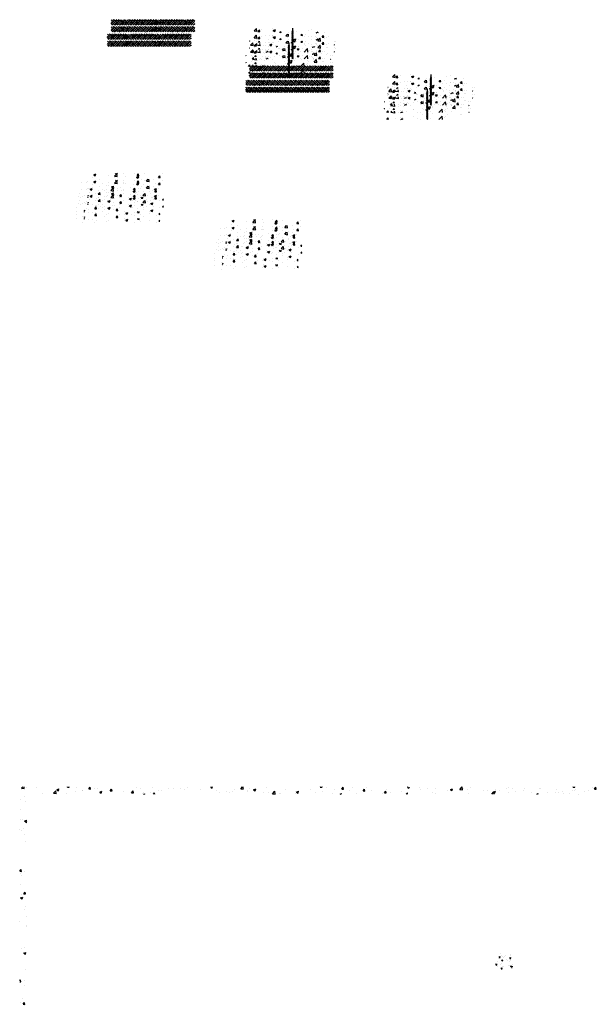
# Model space of a CAD drawing. Extents: x -210 to 4628, y -2287 to 14168.
# Tile 15 of 46: x 785 to 1750, y 2160 to 3809. Entities that reach past the tile are written whole.
import ezdxf

# ---------------------------------------------------------------- set-up
doc = ezdxf.new("R2010")
doc.units = 0
doc.header["$LTSCALE"] = 24
doc.layers.get('0').update_dxf_attribs({"linetype": 'CONTINUOUS'})
for name, color, linetype in [('E1', 4, 'CONTINUOUS'), ('FIXT', 6, 'CONTINUOUS'), ('S6', 1, 'CONTINUOUS'), ('STRUCT', 2, 'CONTINUOUS')]:
    doc.layers.add(name, color=color, linetype=linetype)

# ---------------------------------------------------------------- blocks, each defined once
blk = doc.blocks.new('*X')
at = {"color": 0}
for p, q in [((781.9, 1847.1), (783.8, 1849.2)), ((781.9, 1847.1), (786.3, 1846.4)), ((786.3, 1846.4), (786, 1849.2)), ((790.6, 1849), (790.6, 1849)), ((807.1, 1848.9), (807.1, 1848.9)), ((858.6, 1849), (858.7, 1849.2)), ((858.6, 1849), (861.6, 1848.8)), ((861.6, 1848.8), (861.5, 1849.2)), ((874.6, 1848.7), (874.6, 1848.7)), ((894.5, 1845.9), (896.9, 1848.8)), ((897.4, 1845.6), (896.9, 1848.8)), ((974.1, 1849), (974.1, 1849)), ((1000.8, 1847.9), (1000.8, 1847.9)), ((1036.6, 1847), (1036.6, 1847)), ((1048, 1846.9), (1048, 1846.9)), ((1060.5, 1848.6), (1060.5, 1848.6)), ((1098.6, 1848.7), (1099.8, 1849.2)), ((1098.6, 1848.7), (1101.1, 1847.1)), ((1101.1, 1847.1), (1101.8, 1849.2)), ((1148.8, 1846.2), (1151.7, 1849.2)), ((1153.2, 1845.5), (1152.8, 1849.2)), ((1163.8, 1847.5), (1163.8, 1847.5)), ((1192.3, 1847.9), (1192.3, 1847.9)), ((1282, 1849), (1282.2, 1849.2)), ((1282, 1849), (1285, 1848.7)), ((1285, 1848.7), (1284.9, 1849.2)), ((1291.8, 1848.6), (1291.8, 1848.6)), ((1317.9, 1845.8), (1320.3, 1848.7)), ((1320.9, 1845.6), (1320.3, 1848.7)), ((1336.8, 1849), (1336.8, 1849)), ((1360.1, 1847.9), (1360.1, 1847.9)), ((1428, 1848.8), (1428.9, 1849.2)), ((1428, 1848.8), (1430.5, 1847.2)), ((1430.5, 1847.2), (1431.2, 1849.2)), ((1448.4, 1848.5), (1448.4, 1848.5)), ((1462.2, 1847.5), (1462.2, 1847.5)), ((1475.1, 1847.4), (1475.1, 1847.4)), ((1515.7, 1845.2), (1519.5, 1849.2)), ((1520.1, 1844.5), (1519.6, 1849.2)), ((1533, 1848.1), (1533, 1848.1)), ((1594.1, 1846.9), (1594.1, 1846.9)), ((1598, 1848.5), (1598, 1848.5)), ((1603.3, 1847.2), (1603.3, 1847.2)), ((1624.7, 1847.4), (1624.7, 1847.4)), ((1648.7, 1847.5), (1648.7, 1847.5)), ((1705.4, 1848.9), (1705.6, 1849.2)), ((1705.4, 1848.9), (1708.4, 1848.7)), ((1708.4, 1848.7), (1708.3, 1849.2)), ((1738.6, 1847.9), (1738.6, 1847.9)), ((1741.3, 1845.8), (1743.7, 1848.7)), ((1744.3, 1845.5), (1743.7, 1848.7)), ((781.2, 1845.1), (781.2, 1845.1)), ((787.1, 1833.7), (787.1, 1833.7)), ((816.3, 1838.7), (816.3, 1838.7)), ((835.2, 1838.8), (839.1, 1842.9)), ((835.2, 1838.8), (839.7, 1838.2)), ((839.7, 1838.2), (839.1, 1842.9)), ((840.5, 1837.6), (840.5, 1837.6)), ((841, 1844.6), (844.5, 1846)), ((841, 1844.6), (843.5, 1842.9)), ((843.5, 1842.9), (844.5, 1846)), ((845.4, 1843.7), (845.4, 1843.7)), ((857.5, 1839), (857.5, 1839)), ((872, 1841.7), (872, 1841.7)), ((883.4, 1842.7), (883.4, 1842.7)), ((884.5, 1843.4), (884.5, 1843.4)), ((894.5, 1845.9), (897.4, 1845.6)), ((903.5, 1845.9), (903.5, 1845.9)), ((909.1, 1846.2), (909.1, 1846.2)), ((912.9, 1840.6), (916.4, 1842)), ((912.9, 1840.6), (915.4, 1838.9)), ((915.4, 1838.9), (916.4, 1842)), ((930.3, 1842.7), (932.7, 1845.6)), ((930.3, 1842.7), (933.3, 1842.5)), ((933.3, 1842.5), (932.7, 1845.6)), ((952, 1841.2), (952, 1841.2)), ((966.2, 1839.6), (968.6, 1842.5)), ((966.2, 1839.6), (969.2, 1839.3)), ((969.2, 1839.3), (968.6, 1842.5)), ((981.2, 1846.2), (981.2, 1846.2)), ((984.9, 1838.6), (984.9, 1838.6)), ((985.4, 1840), (985.4, 1840)), ((986.2, 1837.2), (988.2, 1838)), ((988, 1837.2), (988.2, 1838)), ((997.5, 1840.3), (997.5, 1840.3)), ((1002.6, 1837.2), (1004.5, 1839.3)), ((1004.9, 1837.2), (1004.5, 1839.3)), ((1010.6, 1843.2), (1010.6, 1843.2)), ((1016.4, 1842.8), (1016.4, 1842.8)), ((1027.5, 1846.8), (1027.5, 1846.8)), ((1054.2, 1845.6), (1054.2, 1845.6)), ((1080.9, 1844.5), (1080.9, 1844.5)), ((1107.6, 1843.4), (1107.6, 1843.4)), ((1112.9, 1840.8), (1112.9, 1840.8)), ((1124.9, 1841.4), (1124.9, 1841.4)), ((1129.3, 1839.6), (1129.3, 1839.6)), ((1134.3, 1842.3), (1134.3, 1842.3)), ((1138.6, 1844.3), (1138.6, 1844.3)), ((1148.8, 1846.2), (1153.2, 1845.5)), ((1154.1, 1846.4), (1154.1, 1846.4)), ((1160.9, 1843.8), (1160.9, 1843.8)), ((1161, 1841.1), (1161, 1841.1)), ((1170.5, 1844.7), (1174, 1846.1)), ((1170.5, 1844.7), (1172.9, 1843)), ((1172.9, 1843), (1174, 1846.1)), ((1173.4, 1845.4), (1173.4, 1845.4)), ((1187.7, 1840), (1187.7, 1840)), ((1195.2, 1840.4), (1195.2, 1840.4)), ((1202.1, 1837.9), (1206, 1842)), ((1202.1, 1837.9), (1206.6, 1837.2)), ((1206.6, 1837.2), (1206, 1842)), ((1214.4, 1838.9), (1214.4, 1838.9)), ((1214.9, 1838.2), (1214.9, 1838.2)), ((1224.4, 1845.4), (1224.4, 1845.4)), ((1240.1, 1841.4), (1240.1, 1841.4)), ((1241, 1837.7), (1241, 1837.7)), ((1242.3, 1840.7), (1245.8, 1842.1)), ((1242.3, 1840.7), (1244.8, 1839)), ((1244.8, 1839), (1245.8, 1842.1)), ((1266.1, 1845.1), (1266.1, 1845.1)), ((1273.8, 1840.7), (1273.8, 1840.7)), ((1286.3, 1842.3), (1286.3, 1842.3)), ((1301.8, 1837.9), (1301.8, 1837.9)), ((1305.2, 1844.8), (1305.2, 1844.8)), ((1315.4, 1837.2), (1317.7, 1838.1)), ((1317.4, 1837.2), (1317.7, 1838.1)), ((1317.9, 1845.8), (1320.9, 1845.6)), ((1330.9, 1842.9), (1330.9, 1842.9)), ((1342.4, 1838.9), (1342.4, 1838.9)), ((1353.7, 1842.7), (1356.1, 1845.6)), ((1353.7, 1842.7), (1356.7, 1842.4)), ((1356.7, 1842.4), (1356.1, 1845.6)), ((1368, 1842.5), (1368, 1842.5)), ((1386.7, 1837.5), (1386.7, 1837.5)), ((1389.6, 1839.6), (1392, 1842.4)), ((1389.6, 1839.6), (1392.6, 1839.3)), ((1392.6, 1839.3), (1392, 1842.4)), ((1393.3, 1845.7), (1393.3, 1845.7)), ((1399.2, 1839.2), (1399.2, 1839.2)), ((1418.1, 1841.7), (1418.1, 1841.7)), ((1426.1, 1837.2), (1427.9, 1839.3)), ((1428.3, 1837.2), (1427.9, 1839.3)), ((1449.7, 1845.8), (1449.7, 1845.8)), ((1469.6, 1839.5), (1469.6, 1839.5)), ((1474.7, 1838.1), (1474.7, 1838.1)), ((1495.6, 1843.2), (1495.6, 1843.2)), ((1499.9, 1844.8), (1503.4, 1846.2)), ((1499.9, 1844.8), (1502.4, 1843.2)), ((1501.8, 1846.3), (1501.8, 1846.3)), ((1502.4, 1843.2), (1503.4, 1846.2)), ((1503.8, 1843.1), (1503.8, 1843.1)), ((1515.7, 1845.2), (1520.1, 1844.5)), ((1521.2, 1846.8), (1521.2, 1846.8)), ((1528.4, 1845.2), (1528.4, 1845.2)), ((1531.1, 1838.6), (1531.1, 1838.6)), ((1555.1, 1844), (1555.1, 1844)), ((1562.6, 1842.7), (1562.6, 1842.7)), ((1569.3, 1837.2), (1572.9, 1841)), ((1571.8, 1840.8), (1575.3, 1842.2)), ((1571.8, 1840.8), (1574.2, 1839.2)), ((1573.4, 1837.2), (1572.9, 1841)), ((1574.1, 1842.2), (1574.1, 1842.2)), ((1574.2, 1839.2), (1575.3, 1842.2)), ((1575.2, 1844.4), (1575.2, 1844.4)), ((1581.8, 1842.9), (1581.8, 1842.9)), ((1597.5, 1840.6), (1597.5, 1840.6)), ((1608.5, 1841.8), (1608.5, 1841.8)), ((1622.8, 1843.8), (1622.8, 1843.8)), ((1635.2, 1840.7), (1635.2, 1840.7)), ((1644.5, 1837.2), (1647.1, 1838.2)), ((1646.8, 1837.2), (1647.1, 1838.2)), ((1651.4, 1846.2), (1651.4, 1846.2)), ((1661.9, 1839.5), (1661.9, 1839.5)), ((1675.5, 1839.6), (1675.5, 1839.6)), ((1678.1, 1845.1), (1678.1, 1845.1)), ((1680.7, 1839.7), (1680.7, 1839.7)), ((1688.1, 1841.2), (1688.1, 1841.2)), ((1688.6, 1838.4), (1688.6, 1838.4)), ((1699.1, 1837.6), (1699.1, 1837.6)), ((1704.7, 1844), (1704.7, 1844)), ((1707, 1843.7), (1707, 1843.7)), ((1709.9, 1844.7), (1709.9, 1844.7)), ((1715.3, 1837.3), (1715.3, 1837.3)), ((1725, 1841.4), (1725, 1841.4)), ((1731.4, 1842.9), (1731.4, 1842.9)), ((1741.3, 1845.8), (1744.3, 1845.5)), ((780.6, 1828.5), (780.6, 1828.5)), ((788.1, 1824.6), (788.1, 1824.6)), ((779.9, 1811.8), (779.9, 1811.8)), ((779.3, 1795.2), (779.3, 1795.2)), ((782.7, 1794), (782.7, 1794)), ((786.8, 1792.2), (790.3, 1793.6)), ((786.8, 1792.2), (789.3, 1790.6)), ((788.5, 1790.1), (790.7, 1792.4)), ((788.5, 1790.1), (790.7, 1789.8)), ((789.3, 1790.6), (790.3, 1793.6)), ((778.7, 1778.5), (778.7, 1778.5)), ((782.1, 1775.9), (782.1, 1775.9)), ((784.6, 1779.3), (784.6, 1779.3)), ((787, 1770.3), (787, 1770.3)), ((787.8, 1758.7), (787.8, 1758.7)), ((778.8, 1708), (781.2, 1710.9)), ((778.8, 1708), (781.7, 1707.7)), ((780, 1703.7), (780, 1703.7)), ((781.7, 1707.7), (781.2, 1710.9)), ((781.6, 1701.8), (781.6, 1701.8)), ((786.8, 1707), (786.8, 1707)), ((779.3, 1685.6), (779.3, 1685.6)), ((782.4, 1669.5), (782.4, 1669.5)), ((785.1, 1668.4), (785.1, 1668.4)), ((785.7, 1670.4), (788.1, 1673.3)), ((785.7, 1670.4), (788.7, 1670.1)), ((788.7, 1670.1), (788.1, 1673.3)), ((780.2, 1663.3), (783.7, 1664.7)), ((780.2, 1663.3), (782.7, 1661.7)), ((782.7, 1661.7), (783.7, 1664.7)), ((788.6, 1649.7), (788.6, 1649.7)), ((786.7, 1643.7), (786.7, 1643.7)), ((790.4, 1633.1), (790.4, 1633.1)), ((778.9, 1624.1), (778.9, 1624.1)), ((789.4, 1617.4), (789.4, 1617.4)), ((789.7, 1615), (789.7, 1615)), ((782.4, 1578.1), (782.4, 1578.1)), ((785.7, 1570.7), (789.2, 1572)), ((785.7, 1570.7), (788.2, 1569)), ((785.9, 1572), (785.9, 1572)), ((786.5, 1580.4), (786.5, 1580.4)), ((788.2, 1569), (789.2, 1572)), ((1584.1, 1570.7), (1584.1, 1570.7)), ((1585.6, 1566.9), (1585.6, 1566.9)), ((1591.9, 1567.7), (1591.9, 1567.7)), ((1600.1, 1567.5), (1600.1, 1567.5)), ((1601.4, 1569), (1601.4, 1569)), ((1575.8, 1551.5), (1577.4, 1553.2)), ((1576, 1551.1), (1577.7, 1550.8)), ((1577.7, 1550.8), (1577.5, 1553.2)), ((1579, 1557.1), (1579, 1557.1)), ((1580.6, 1561.4), (1580.6, 1561.4)), ((1581.6, 1563.7), (1582.8, 1565.2)), ((1581.6, 1563.7), (1583.1, 1563.6)), ((1583.1, 1563.6), (1582.8, 1565.2)), ((1583.7, 1551.5), (1583.7, 1551.5)), ((1585.1, 1554), (1585.1, 1554)), ((1585.3, 1557.9), (1585.3, 1557.9)), ((1585.8, 1559.1), (1587.5, 1559.8)), ((1585.8, 1559.1), (1587, 1558.3)), ((1587, 1558.3), (1587.5, 1559.8)), ((1587.2, 1557.6), (1587.2, 1557.6)), ((1587.5, 1565.9), (1587.5, 1565.9)), ((1588.7, 1564.2), (1588.7, 1564.2)), ((1590.1, 1565.2), (1590.1, 1565.2)), ((1594, 1560.9), (1594, 1560.9)), ((1594.8, 1559.1), (1594.8, 1559.1)), ((1597.1, 1551), (1597.1, 1551)), ((1599.5, 1562.2), (1600.7, 1563.6)), ((1599.5, 1562.2), (1601, 1562)), ((1599.5, 1550.9), (1599.5, 1550.9)), ((1599.7, 1556.5), (1599.7, 1556.5)), ((1599.8, 1559.2), (1599.8, 1559.2)), ((1601, 1562), (1600.7, 1563.6)), ((1602.1, 1563.7), (1602.1, 1563.7)), ((1604, 1551.3), (1604, 1551.3)), ((787.6, 1542.8), (787.6, 1542.8)), ((1578.7, 1548), (1578.7, 1548)), ((1585.1, 1544.9), (1586.3, 1546.4)), ((1585.1, 1544.9), (1586.6, 1544.8)), ((1586.6, 1544.8), (1586.3, 1546.4)), ((1586.9, 1549.3), (1586.9, 1549.3)), ((1588.2, 1549.3), (1588.2, 1549.3)), ((1600.7, 1549.1), (1602.5, 1549.8)), ((1600.7, 1549.1), (1602, 1548.2)), ((1602, 1548.2), (1602.5, 1549.8)), ((1602.2, 1547), (1604.1, 1549.1)), ((1602.2, 1547), (1603.3, 1546.9)), ((1604.2, 1548.1), (1604.1, 1549.1)), ((778.7, 1524.4), (780, 1526)), ((778.7, 1523), (780.6, 1522.8)), ((780.6, 1522.8), (780, 1526)), ((786.4, 1517.1), (786.4, 1517.1)), ((787, 1524.7), (787, 1524.7)), ((779.6, 1487.8), (779.6, 1487.8)), ((783, 1494.5), (783, 1494.5)), ((784.5, 1485.5), (786.9, 1488.3)), ((784.5, 1485.5), (787.5, 1485.2)), ((787.5, 1485.2), (786.9, 1488.3)), ((424.3, 475.1), (421.1, 478.2)), ((424.3, 477.3), (425.2, 478.2)), ((438.6, 471.8), (432.2, 478.2)), ((441.9, 475.1), (438.8, 478.2)), ((441.9, 477.3), (442.9, 478.2)), ((456.3, 471.8), (449.8, 478.2)), ((459.6, 475.1), (456.5, 478.2)), ((459.6, 477.3), (460.6, 478.2)), ((474, 471.8), (467.5, 478.2)), ((477.3, 475.1), (474.1, 478.2)), ((477.3, 477.3), (478.2, 478.2)), ((491.7, 471.8), (485.2, 478.2)), ((495, 475.1), (491.8, 478.2)), ((495, 477.3), (495.9, 478.2)), ((509.3, 471.8), (502.9, 478.2)), ((512.7, 475.1), (509.5, 478.2)), ((512.7, 477.3), (513.6, 478.2)), ((527, 471.8), (520.5, 478.2)), ((530.3, 475.1), (527.2, 478.2)), ((530.3, 477.3), (531.3, 478.2)), ((544.7, 471.8), (538.2, 478.2)), ((548, 475.1), (544.9, 478.2)), ((548, 477.3), (549, 478.2)), ((562.4, 471.8), (555.9, 478.2)), ((565.7, 475.1), (562.5, 478.2)), ((565.7, 477.3), (566.6, 478.2)), ((579.4, 472.4), (573.6, 478.2)), ((583.4, 475.1), (580.2, 478.2)), ((583.4, 477.3), (584.3, 478.2)), ((597.7, 471.8), (591.3, 478.2)), ((601, 475.1), (597.9, 478.2)), ((601, 477.3), (602, 478.2)), ((615.4, 471.8), (608.9, 478.2)), ((618.7, 475.1), (615.6, 478.2)), ((618.7, 477.3), (619.7, 478.2)), ((633.1, 471.8), (626.6, 478.2)), ((636.4, 475.1), (633.2, 478.2)), ((636.4, 477.3), (637.3, 478.2)), ((650.8, 471.8), (644.3, 478.2)), ((654.1, 475.1), (650.9, 478.2)), ((654.1, 477.3), (655, 478.2)), ((668.4, 471.8), (662, 478.2)), ((671.8, 475.1), (668.6, 478.2)), ((671.8, 477.3), (672.7, 478.2)), ((686.1, 471.8), (679.6, 478.2)), ((689.4, 475.1), (686.3, 478.2)), ((689.4, 477.3), (690.4, 478.2)), ((420.9, 471.8), (415.3, 477.5)), ((417.6, 468.5), (415.3, 470.8)), ((415.3, 468.3), (415.4, 468.5)), ((421.4, 460.2), (415.4, 466.2)), ((417.6, 466.2), (426.5, 475.1)), ((420.9, 462.9), (429.8, 471.8)), ((424.9, 460.2), (433.1, 468.5)), ((435.3, 468.5), (426.5, 477.3)), ((432.5, 460.2), (429.8, 462.9)), ((439.1, 460.2), (433.1, 466.2)), ((435.3, 466.2), (444.2, 475.1)), ((438.6, 462.9), (447.5, 471.8)), ((442.6, 460.2), (450.8, 468.5)), ((453, 468.5), (444.2, 477.3)), ((450.2, 460.2), (447.5, 462.9)), ((456.8, 460.2), (450.8, 466.2)), ((453, 466.2), (461.8, 475.1)), ((456.3, 462.9), (465.1, 471.8)), ((460.2, 460.2), (468.5, 468.5)), ((470.7, 468.5), (461.8, 477.3)), ((467.8, 460.2), (465.1, 462.9)), ((474.5, 460.2), (468.5, 466.2)), ((470.7, 466.2), (479.5, 475.1)), ((474, 462.9), (482.8, 471.8)), ((477.9, 460.2), (486.1, 468.5)), ((488.3, 468.5), (479.5, 477.3)), ((485.5, 460.2), (482.8, 462.9)), ((492.1, 460.2), (486.1, 466.2)), ((488.3, 466.2), (497.2, 475.1)), ((491.7, 462.9), (500.5, 471.8)), ((495.6, 460.2), (503.8, 468.5)), ((506, 468.5), (497.2, 477.3)), ((503.2, 460.2), (500.5, 462.9)), ((509.8, 460.2), (503.8, 466.2)), ((506, 466.2), (514.9, 475.1)), ((509.3, 462.9), (518.2, 471.8)), ((513.3, 460.2), (521.5, 468.5)), ((523.7, 468.5), (514.9, 477.3)), ((520.9, 460.2), (518.2, 462.9)), ((527.5, 460.2), (521.5, 466.2)), ((523.7, 466.2), (531.4, 474)), ((527, 462.9), (531.4, 467.4)), ((531.4, 474), (532.5, 475.1)), ((531.4, 467.4), (535.9, 471.8)), ((531.4, 460.7), (539.2, 468.5)), ((541.4, 468.5), (532.5, 477.3)), ((538.5, 460.2), (535.9, 462.9)), ((545.2, 460.2), (539.2, 466.2)), ((541.4, 466.2), (550.2, 475.1)), ((544.7, 462.9), (553.5, 471.8)), ((548.6, 460.2), (556.8, 468.5)), ((559.1, 468.5), (550.2, 477.3)), ((556.2, 460.2), (553.5, 462.9)), ((562.9, 460.2), (556.8, 466.2)), ((559.1, 466.2), (567.9, 475.1)), ((562.4, 462.9), (571.2, 471.8)), ((566.3, 460.2), (574.5, 468.5)), ((576.7, 468.5), (567.9, 477.3)), ((573.9, 460.2), (571.2, 462.9)), ((579.4, 461.3), (574.5, 466.2)), ((576.7, 466.2), (579.4, 469)), ((579.4, 469), (585.6, 475.1)), ((580, 471.8), (579.4, 472.4)), ((580, 462.9), (588.9, 471.8)), ((584, 460.2), (592.2, 468.5)), ((594.4, 468.5), (585.6, 477.3)), ((591.6, 460.2), (588.9, 462.9)), ((598.2, 460.2), (592.2, 466.2)), ((594.4, 466.2), (603.3, 475.1)), ((597.7, 462.9), (606.6, 471.8)), ((601.7, 460.2), (609.9, 468.5)), ((612.1, 468.5), (603.3, 477.3)), ((609.3, 460.2), (606.6, 462.9)), ((615.9, 460.2), (609.9, 466.2)), ((612.1, 466.2), (620.9, 475.1)), ((615.4, 462.9), (624.2, 471.8)), ((619.3, 460.2), (627.6, 468.5)), ((629.8, 468.5), (620.9, 477.3)), ((626.9, 460.2), (624.2, 462.9)), ((633.6, 460.2), (627.6, 466.2)), ((629.8, 466.2), (638.6, 475.1)), ((633.1, 462.9), (641.9, 471.8)), ((637, 460.2), (645.2, 468.5)), ((647.4, 468.5), (638.6, 477.3)), ((644.6, 460.2), (641.9, 462.9)), ((651.2, 460.2), (645.2, 466.2)), ((647.4, 466.2), (656.3, 475.1)), ((650.8, 462.9), (659.6, 471.8)), ((654.7, 460.2), (662.9, 468.5)), ((665.1, 468.5), (656.3, 477.3)), ((662.3, 460.2), (659.6, 462.9)), ((668.9, 460.2), (662.9, 466.2)), ((665.1, 466.2), (674, 475.1)), ((668.4, 462.9), (677.3, 471.8)), ((672.4, 460.2), (680.6, 468.5)), ((682.8, 468.5), (674, 477.3)), ((680, 460.2), (677.3, 462.9)), ((686.6, 460.2), (680.6, 466.2)), ((682.8, 466.2), (691.6, 475.1)), ((686.1, 462.9), (695, 471.8)), ((690.1, 460.2), (695.6, 465.8)), ((695.6, 473.3), (691.6, 477.3)), ((695.6, 462.3), (695, 462.9)), ((531, 460.2), (531.4, 460.7)), ((580.5, 460.2), (579.4, 461.3)), ((894.2, 440.9), (902, 449)), ((903.1, 439.5), (902, 449)), ((955.6, 449.6), (955.6, 449.6)), ((1021.4, 449.7), (1021.4, 449.7)), ((1021.4, 449.1), (1021.4, 449.1)), ((1021.4, 448.4), (1021.4, 448.4)), ((1021.4, 447.8), (1021.4, 447.8)), ((1021.4, 447.2), (1021.4, 447.2)), ((1021.4, 446.6), (1021.4, 446.6)), ((1021.4, 445.9), (1021.4, 445.9)), ((1021.4, 445.3), (1021.4, 445.3)), ((1021.6, 449.4), (1021.6, 449.4)), ((1021.6, 448.8), (1021.6, 448.8)), ((1021.6, 448.1), (1021.6, 448.1)), ((1021.6, 447.5), (1021.6, 447.5)), ((1021.6, 446.9), (1021.6, 446.9)), ((1021.6, 446.2), (1021.6, 446.2)), ((1021.6, 445.6), (1021.6, 445.6)), ((1021.7, 449.7), (1021.7, 449.7)), ((1021.7, 449.1), (1021.7, 449.1)), ((1021.7, 448.4), (1021.7, 448.4)), ((1021.7, 447.8), (1021.7, 447.8)), ((1021.7, 447.2), (1021.7, 447.2)), ((1021.7, 446.6), (1021.7, 446.6)), ((1021.7, 445.9), (1021.7, 445.9)), ((1021.7, 445.3), (1021.7, 445.3)), ((1021.9, 449.4), (1021.9, 449.4)), ((1021.9, 448.8), (1021.9, 448.8)), ((1021.9, 448.1), (1021.9, 448.1)), ((1021.9, 447.5), (1021.9, 447.5)), ((1021.9, 446.9), (1021.9, 446.9)), ((1021.9, 446.2), (1021.9, 446.2)), ((1021.9, 445.6), (1021.9, 445.6)), ((1021.9, 445.2), (1022, 445.2)), ((1022, 449.1), (1022, 449.1)), ((1022, 448.4), (1022, 448.4)), ((1022, 447.8), (1022, 447.8)), ((1022, 447.2), (1022, 447.2)), ((1022, 446.6), (1022, 446.6)), ((1022, 445.9), (1022, 445.9)), ((1022.2, 449.4), (1022.2, 449.4)), ((1022.2, 448.8), (1022.2, 448.8)), ((1022.2, 448.1), (1022.2, 448.1)), ((1022.2, 447.5), (1022.2, 447.5)), ((1022.2, 446.9), (1022.2, 446.9)), ((1022.2, 446.2), (1022.2, 446.2)), ((1022.2, 445.6), (1022.2, 445.6)), ((1022.2, 445.5), (1022.2, 445.5)), ((1022.2, 445.2), (1022.5, 445.2)), ((1022.3, 449.1), (1022.3, 449.1)), ((1022.3, 448.4), (1022.3, 448.4)), ((1022.3, 447.8), (1022.3, 447.8)), ((1022.3, 447.2), (1022.3, 447.2)), ((1022.3, 446.6), (1022.3, 446.6)), ((1022.3, 445.9), (1022.3, 445.9)), ((1022.5, 449.4), (1022.5, 449.4)), ((1022.5, 448.8), (1022.5, 448.8)), ((1022.5, 448.1), (1022.5, 448.1)), ((1022.5, 447.5), (1022.5, 447.5)), ((1022.5, 446.9), (1022.5, 446.9)), ((1022.5, 446.2), (1022.5, 446.2)), ((1022.5, 445.5), (1022.8, 445.5)), ((1022.7, 449.1), (1022.7, 449.1)), ((1022.7, 448.4), (1022.7, 448.4)), ((1022.7, 447.8), (1022.7, 447.8)), ((1022.7, 447.2), (1022.7, 447.2)), ((1022.7, 446.6), (1022.7, 446.6)), ((1022.7, 445.9), (1022.7, 445.9)), ((1022.8, 449.4), (1022.8, 449.4)), ((1022.8, 448.8), (1022.8, 448.8)), ((1022.8, 448.1), (1022.8, 448.1)), ((1022.8, 447.5), (1022.8, 447.5)), ((1022.8, 446.9), (1022.8, 446.9)), ((1022.8, 446.2), (1022.8, 446.2)), ((1022.8, 445.8), (1023, 445.8)), ((1022.8, 445.2), (1023, 445.2)), ((1023, 449.1), (1023, 449.1)), ((1023, 448.4), (1023, 448.4)), ((1023, 447.8), (1023, 447.8)), ((1023, 447.2), (1023, 447.2)), ((1023, 446.6), (1023, 446.6)), ((1023, 445.9), (1023, 445.9)), ((1023, 445.5), (1023.2, 445.5)), ((1023.1, 449.4), (1023.1, 449.4)), ((1023.1, 448.8), (1023.1, 448.8)), ((1023.1, 448.1), (1023.1, 448.1)), ((1023.1, 447.5), (1023.1, 447.5)), ((1023.1, 446.9), (1023.1, 446.9)), ((1023.1, 446.2), (1023.1, 446.2)), ((1023.2, 445.8), (1023.5, 445.8)), ((1023.2, 445.2), (1023.5, 445.2)), ((1023.3, 449.1), (1023.3, 449.1)), ((1023.3, 448.4), (1023.3, 448.4)), ((1023.3, 447.8), (1023.3, 447.8)), ((1023.3, 447.2), (1023.3, 447.2)), ((1023.3, 446.6), (1023.3, 446.6)), ((1023.3, 445.9), (1023.3, 445.9)), ((1023.4, 448.8), (1023.4, 448.8)), ((1023.4, 448.1), (1023.4, 448.1)), ((1023.4, 447.5), (1023.4, 447.5)), ((1023.4, 446.9), (1023.4, 446.9)), ((1023.4, 446.2), (1023.4, 446.2)), ((1023.5, 445.5), (1023.8, 445.5)), ((1023.6, 449.1), (1023.6, 449.1)), ((1023.6, 448.4), (1023.6, 448.4)), ((1023.6, 447.8), (1023.6, 447.8)), ((1023.6, 447.2), (1023.6, 447.2)), ((1023.6, 446.6), (1023.6, 446.6)), ((1023.6, 445.9), (1023.6, 445.9)), ((1023.8, 449.4), (1023.8, 449.4)), ((1023.8, 448.8), (1023.8, 448.8)), ((1023.8, 448.1), (1023.8, 448.1)), ((1023.8, 447.5), (1023.8, 447.5)), ((1023.8, 446.9), (1023.8, 446.9)), ((1023.8, 446.2), (1023.8, 446.2)), ((1023.8, 445.8), (1024, 445.8)), ((1023.8, 445.2), (1024, 445.2)), ((1023.9, 449.1), (1023.9, 449.1)), ((1023.9, 448.4), (1023.9, 448.4)), ((1023.9, 447.8), (1023.9, 447.8)), ((1023.9, 447.2), (1023.9, 447.2)), ((1023.9, 446.6), (1023.9, 446.6)), ((1023.9, 445.9), (1023.9, 445.9)), ((1024, 445.5), (1024.2, 445.5)), ((1024.1, 449.4), (1024.1, 449.4)), ((1024.1, 448.8), (1024.1, 448.8)), ((1024.1, 448.1), (1024.1, 448.1)), ((1024.1, 447.5), (1024.1, 447.5)), ((1024.1, 446.9), (1024.1, 446.9)), ((1024.1, 446.2), (1024.1, 446.2)), ((1024.2, 449.1), (1024.2, 449.1)), ((1024.2, 448.4), (1024.2, 448.4)), ((1024.2, 447.8), (1024.2, 447.8)), ((1024.2, 447.2), (1024.2, 447.2)), ((1024.2, 446.6), (1024.2, 446.6)), ((1024.2, 445.9), (1024.2, 445.9)), ((1024.2, 445.2), (1024.5, 445.2)), ((1024.4, 449.4), (1024.4, 449.4)), ((1024.4, 448.8), (1024.4, 448.8)), ((1024.4, 448.1), (1024.4, 448.1)), ((1024.4, 447.5), (1024.4, 447.5)), ((1024.4, 446.9), (1024.4, 446.9)), ((1024.4, 446.2), (1024.4, 446.2)), ((1024.4, 445.6), (1024.4, 445.6)), ((1024.5, 449.1), (1024.5, 449.1)), ((1024.5, 448.4), (1024.5, 448.4)), ((1024.5, 447.8), (1024.5, 447.8)), ((1024.5, 447.2), (1024.5, 447.2)), ((1024.5, 446.6), (1024.5, 446.6)), ((1024.5, 445.9), (1024.5, 445.9)), ((1024.5, 445.5), (1024.5, 445.5)), ((1024.7, 449.4), (1024.7, 449.4)), ((1024.7, 448.8), (1024.7, 448.8)), ((1024.7, 448.1), (1024.7, 448.1)), ((1024.7, 447.5), (1024.7, 447.5)), ((1024.7, 446.9), (1024.7, 446.9)), ((1024.7, 446.2), (1024.7, 446.2)), ((1024.7, 445.6), (1024.7, 445.6)), ((1024.8, 449.1), (1024.8, 449.1)), ((1024.8, 448.4), (1024.8, 448.4)), ((1024.8, 447.8), (1024.8, 447.8)), ((1024.8, 447.2), (1024.8, 447.2)), ((1024.8, 446.6), (1024.8, 446.6)), ((1024.8, 445.9), (1024.8, 445.9)), ((1024.8, 445.3), (1024.8, 445.3)), ((1024.8, 445.2), (1024.8, 445.2)), ((1025, 449.4), (1025, 449.4)), ((1025, 448.8), (1025, 448.8)), ((1025, 448.1), (1025, 448.1)), ((1025, 447.5), (1025, 447.5)), ((1025, 446.9), (1025, 446.9)), ((1025, 446.2), (1025, 446.2)), ((1025, 445.6), (1025, 445.6)), ((1025.2, 449.7), (1025.2, 449.7)), ((1025.2, 449.1), (1025.2, 449.1)), ((1025.2, 448.4), (1025.2, 448.4)), ((1025.2, 447.8), (1025.2, 447.8)), ((1025.2, 447.2), (1025.2, 447.2)), ((1025.2, 446.6), (1025.2, 446.6)), ((1025.2, 445.9), (1025.2, 445.9)), ((1025.2, 445.3), (1025.2, 445.3)), ((1025.3, 449.4), (1025.3, 449.4)), ((1025.3, 448.8), (1025.3, 448.8)), ((1025.3, 448.1), (1025.3, 448.1)), ((1025.3, 447.5), (1025.3, 447.5)), ((1025.3, 446.9), (1025.3, 446.9)), ((1025.3, 446.2), (1025.3, 446.2)), ((1025.3, 445.6), (1025.3, 445.6)), ((1087.4, 446.1), (1087.4, 446.1)), ((1087.5, 446.2), (1087.5, 446.2)), ((894.2, 440.9), (903.1, 439.5)), ((904.9, 442.9), (904.9, 442.9)), ((907, 438.7), (911.9, 444.4)), ((907, 438.7), (913, 438.2)), ((913, 438.2), (911.9, 444.4)), ((920.4, 444.6), (920.4, 444.6)), ((958.6, 442.3), (965.6, 445)), ((958.6, 442.3), (963.6, 438.9)), ((963.6, 438.9), (965.6, 445)), ((980, 433.9), (983.6, 438.2)), ((984.4, 433.9), (983.6, 438.2)), ((1001, 424.3), (1006.3, 429.9)), ((1009.8, 422.9), (1009, 429.9)), ((1009.5, 434.9), (1009.5, 434.9)), ((1018, 433.4), (1018, 433.4)), ((1021.4, 444.7), (1021.4, 444.7)), ((1021.4, 444.2), (1021.5, 444.2)), ((1021.4, 443.8), (1021.5, 443.8)), ((1021.4, 438), (1025.2, 441.9)), ((1021.4, 439.8), (1023.5, 441.9)), ((1021.4, 441.6), (1021.7, 441.9)), ((1021.4, 436.2), (1025.4, 440.2)), ((1021.4, 434.5), (1025.4, 438.5)), ((1021.4, 432.7), (1025.4, 436.7)), ((1021.4, 430.9), (1025.4, 434.9)), ((1021.4, 429.2), (1025.4, 433.2)), ((1021.4, 427.4), (1025.4, 431.4)), ((1021.4, 425.6), (1025.4, 429.6)), ((1021.5, 444.5), (1021.8, 444.5)), ((1021.5, 444), (1021.8, 444)), ((1021.5, 443.5), (1021.8, 443.5)), ((1021.5, 443.2), (1021.5, 443.2)), ((1021.6, 445), (1021.6, 445)), ((1021.6, 443), (1021.8, 443)), ((1021.7, 445), (1021.8, 445)), ((1021.8, 444.8), (1022, 444.8)), ((1021.8, 444.2), (1022, 444.2)), ((1021.8, 443.8), (1022, 443.8)), ((1021.8, 443.2), (1022, 443.2)), ((1021.8, 442.8), (1022, 442.8)), ((1022, 445), (1022.2, 445)), ((1022, 444.5), (1022.2, 444.5)), ((1022, 444), (1022.2, 444)), ((1022, 443.5), (1022.2, 443.5)), ((1022, 443), (1022.2, 443)), ((1022, 442.5), (1022.2, 442.5)), ((1022.2, 444.8), (1022.5, 444.8)), ((1022.2, 444.2), (1022.5, 444.2)), ((1022.2, 443.8), (1022.5, 443.8)), ((1022.2, 443.2), (1022.5, 443.2)), ((1022.2, 442.8), (1022.5, 442.8)), ((1022.2, 442.2), (1022.5, 442.2)), ((1022.5, 445), (1022.8, 445)), ((1022.5, 444.5), (1022.8, 444.5)), ((1022.5, 444), (1022.8, 444)), ((1022.5, 443.5), (1022.8, 443.5)), ((1022.5, 443), (1022.8, 443)), ((1022.5, 442.5), (1022.8, 442.5)), ((1022.6, 442), (1022.8, 442)), ((1022.8, 444.8), (1023, 444.8)), ((1022.8, 444.2), (1023, 444.2)), ((1022.8, 443.8), (1023, 443.8)), ((1022.8, 443.2), (1023, 443.2)), ((1022.8, 442.8), (1023, 442.8)), ((1022.8, 442.2), (1023, 442.2)), ((1023, 445), (1023.2, 445)), ((1023, 444.5), (1023.2, 444.5)), ((1023, 444), (1023.2, 444)), ((1023, 443.5), (1023.2, 443.5)), ((1023, 443), (1023.2, 443)), ((1023, 442.5), (1023.2, 442.5)), ((1023, 442), (1023.2, 442)), ((1023.2, 444.8), (1023.5, 444.8)), ((1023.2, 444.2), (1023.5, 444.2)), ((1023.2, 443.8), (1023.5, 443.8)), ((1023.2, 443.2), (1023.5, 443.2)), ((1023.2, 442.8), (1023.5, 442.8)), ((1023.2, 442.2), (1023.5, 442.2)), ((1023.5, 445), (1023.8, 445)), ((1023.5, 444.5), (1023.8, 444.5)), ((1023.5, 444), (1023.8, 444)), ((1023.5, 443.5), (1023.8, 443.5)), ((1023.5, 443), (1023.8, 443)), ((1023.5, 442.5), (1023.8, 442.5)), ((1023.5, 442), (1023.8, 442)), ((1023.8, 444.8), (1024, 444.8)), ((1023.8, 444.2), (1024, 444.2)), ((1023.8, 443.8), (1024, 443.8)), ((1023.8, 443.2), (1024, 443.2)), ((1023.8, 442.8), (1024, 442.8)), ((1023.8, 442.2), (1024, 442.2)), ((1024, 445), (1024.2, 445)), ((1024, 444.5), (1024.2, 444.5)), ((1024, 444), (1024.2, 444)), ((1024, 443.5), (1024.2, 443.5)), ((1024, 443), (1024.2, 443)), ((1024, 442.5), (1024.2, 442.5)), ((1024, 442), (1024.1, 442)), ((1024.2, 444.8), (1024.5, 444.8)), ((1024.2, 444.2), (1024.5, 444.2)), ((1024.2, 443.8), (1024.5, 443.8)), ((1024.2, 443.2), (1024.5, 443.2)), ((1024.2, 442.8), (1024.5, 442.8)), ((1024.2, 442.2), (1024.5, 442.2)), ((1024.5, 445), (1024.8, 445)), ((1024.5, 444.5), (1024.8, 444.5)), ((1024.5, 444), (1024.8, 444)), ((1024.5, 443.5), (1024.8, 443.5)), ((1024.5, 443), (1024.8, 443)), ((1024.5, 442.5), (1024.8, 442.5)), ((1024.8, 444.8), (1025, 444.8)), ((1024.8, 444.2), (1025, 444.2)), ((1024.8, 443.8), (1025, 443.8)), ((1024.8, 443.2), (1025, 443.2)), ((1024.8, 442.8), (1025, 442.8)), ((1025, 445), (1025, 445)), ((1025, 444.5), (1025.2, 444.5)), ((1025, 444), (1025.2, 444)), ((1025, 443.5), (1025.2, 443.5)), ((1025, 443), (1025.2, 443)), ((1025.2, 444.2), (1025.3, 444.2)), ((1025.2, 443.8), (1025.4, 443.8)), ((1025.2, 443.2), (1025.3, 443.2)), ((1025.3, 445), (1025.3, 445)), ((1036.2, 439.1), (1036.2, 439.1)), ((1050.5, 426.1), (1053.6, 429.9)), ((1056.5, 425.6), (1055.7, 429.9)), ((1076.3, 443.5), (1076.3, 443.5)), ((1102.3, 434.3), (1109.3, 437)), ((1102.3, 434.3), (1102.9, 433.9)), ((1108.2, 433.9), (1109.3, 437)), ((1130.8, 436.7), (1130.8, 436.7)), ((901.4, 413.4), (901.4, 413.4)), ((902, 427.2), (902, 427.2)), ((933.7, 425.2), (933.7, 425.2)), ((933.7, 425.2), (933.7, 425.2)), ((944.4, 424.9), (944.4, 424.9)), ((955.4, 425), (955.4, 425)), ((959.7, 423.4), (959.7, 423.4)), ((966.8, 415.1), (966.8, 415.1)), ((1001, 424.3), (1009.8, 422.9)), ((1004.7, 420.1), (1004.7, 420.1)), ((1008.8, 422.7), (1008.8, 422.7)), ((1021.4, 423.9), (1025.4, 427.9)), ((1021.4, 422.1), (1025.4, 426.1)), ((1021.4, 420.3), (1025.4, 424.3)), ((1021.4, 418.6), (1025.4, 422.6)), ((1021.4, 416.8), (1025.4, 420.8)), ((1021.4, 415), (1025.4, 419)), ((1021.4, 413.3), (1025.4, 417.3)), ((1021.4, 411.5), (1025.4, 415.5)), ((1021.4, 409.7), (1025.4, 413.7)), ((1025.4, 410.3), (1033.8, 413.6)), ((1030.7, 404.5), (1033.8, 413.6)), ((1050.5, 426.1), (1056.5, 425.6)), ((1062.1, 420.5), (1062.1, 420.5)), ((1067.9, 428.4), (1067.9, 428.4)), ((1086.3, 412.9), (1086.3, 412.9)), ((1100.3, 421.5), (1100.3, 421.5)), ((1104.6, 418.1), (1104.6, 418.1)), ((1105.2, 415.3), (1105.2, 415.3)), ((1107.7, 407.7), (1115.5, 415.9)), ((1115.5, 418.2), (1115.5, 418.2)), ((1116.6, 406.4), (1115.5, 415.9)), ((1122.2, 419.9), (1127, 425.6)), ((1122.2, 419.9), (1128.2, 419.3)), ((1128.2, 419.3), (1127, 425.6)), ((1136.8, 419.3), (1136.8, 419.3)), ((1142.8, 420.3), (1142.8, 420.3)), ((878.6, 403.5), (878.6, 403.5)), ((879.2, 406.9), (879.5, 406.7)), ((879.5, 406.7), (879.7, 407.2)), ((896, 408.1), (896, 408.1)), ((900.9, 393.9), (904.7, 397.9)), ((908.5, 401.9), (912.5, 406)), ((913, 401.9), (912.5, 406)), ((914.2, 391.8), (913.5, 397.9)), ((941.8, 411.8), (941.8, 411.8)), ((976.1, 404.7), (976.1, 404.7)), ((1010.5, 402.9), (1010.5, 402.9)), ((1018.3, 402), (1021.4, 403.2)), ((1018.3, 402), (1021.4, 399.9)), ((1021.4, 408), (1025.4, 412)), ((1021.4, 406.2), (1025.4, 410.2)), ((1021.4, 404.4), (1025.4, 408.4)), ((1021.4, 402.7), (1025.4, 406.7)), ((1021.4, 400.9), (1025.4, 404.9)), ((1021.4, 399.1), (1025.4, 403.1)), ((1021.4, 397.4), (1025.4, 401.4)), ((1021.4, 395.6), (1025.4, 399.6)), ((1021.4, 393.8), (1025.4, 397.8)), ((1021.4, 392.1), (1025.4, 396.1)), ((1025.4, 408.1), (1030.7, 404.5)), ((1034.9, 405.9), (1034.9, 405.9)), ((1042, 411.5), (1042, 411.5)), ((1085.6, 396.2), (1085.6, 396.2)), ((1104.5, 397.2), (1104.5, 397.2)), ((1107.7, 407.7), (1116.6, 406.4)), ((1162.6, 406.7), (1162.6, 406.7)), ((1167.6, 405.6), (1167.6, 405.6)), ((900.9, 393.9), (914.2, 391.8)), ((916.1, 390.4), (916.1, 390.4)), ((925.3, 391.5), (925.3, 391.5)), ((932.5, 392), (932.5, 392)), ((953.7, 395.4), (953.7, 395.4)), ((978.4, 380.7), (978.4, 380.7)), ((1007.6, 384.9), (1007.6, 384.9)), ((1021.4, 390.3), (1025.4, 394.3)), ((1021.4, 388.5), (1025.4, 392.5)), ((1021.4, 386.8), (1025.4, 390.8)), ((1021.4, 385), (1025.4, 389)), ((1021.4, 383.2), (1025.4, 387.2)), ((1021.4, 381.4), (1025.4, 385.4)), ((1021.4, 379.7), (1025.4, 383.7)), ((1021.4, 377.9), (1025.4, 381.9)), ((1021.4, 376.1), (1025.4, 380.1)), ((1041.6, 389), (1041.6, 389)), ((1061.7, 369.9), (1072.6, 381.2)), ((1066.6, 392.3), (1066.6, 392.3)), ((1073.9, 369.9), (1072.6, 381.2)), ((1085.1, 379.6), (1085.1, 379.6)), ((1089.2, 385.1), (1089.2, 385.1)), ((1135.6, 386), (1135.6, 386)), ((1138.5, 386.5), (1138.5, 386.5)), ((1162, 394), (1163.6, 394.6)), ((1162, 394), (1163.6, 393)), ((887.8, 369.9), (892.3, 375.2)), ((893.3, 369.9), (892.3, 375.2)), ((915.5, 372.4), (915.5, 372.4)), ((931.9, 375.3), (931.9, 375.3)), ((934.4, 369.9), (941.2, 372.5)), ((935.9, 373.9), (935.9, 373.9)), ((940.4, 369.9), (941.2, 372.5)), ((940.5, 375.7), (940.5, 375.7)), ((989.3, 371.6), (989.3, 371.6)), ((1001.7, 370.1), (1001.7, 370.1)), ((1021.4, 374.4), (1025.4, 378.4)), ((1021.4, 372.6), (1025.4, 376.6)), ((1021.4, 370.8), (1025.4, 374.8)), ((1022.2, 369.9), (1025.4, 373.1)), ((1023.9, 369.9), (1025.4, 371.3)), ((1033.7, 372.6), (1033.7, 372.6)), ((1080.2, 376.5), (1080.2, 376.5)), ((357.1, -41.3), (364.1, -38.6)), ((357.1, -41.3), (362.1, -44.6)), ((362.1, -44.6), (364.1, -38.6)), ((406.4, -44.1), (406.4, -44.1)), ((426.9, -46.2), (434.7, -38.1)), ((426.9, -46.2), (435.8, -47.6)), ((430.4, -37.7), (431.6, -36.2)), ((430.4, -37.7), (436.3, -38.2)), ((434, -46.5), (434, -46.5)), ((435.8, -47.6), (434.7, -38.1)), ((436.3, -38.2), (436, -36.2)), ((457.7, -37), (457.7, -37)), ((463.2, -47), (463.2, -47)), ((492.3, -36.5), (492.3, -36.5)), ((500.8, -49.3), (507.8, -46.6)), ((500.8, -49.3), (505.1, -52.2)), ((502.1, -43.9), (506.9, -38.2)), ((502.1, -43.9), (508.1, -44.4)), ((506, -52.2), (507.8, -46.6)), ((508.1, -44.4), (506.9, -38.2)), ((526.4, -38.6), (526.4, -38.6)), ((573.8, -50.2), (578.6, -44.5)), ((574.6, -48.5), (574.6, -48.5)), ((579.8, -50.7), (578.6, -44.5)), ((586, -38.2), (586, -38.2)), ((337.1, -63.5), (337.1, -63.5)), ((354.4, -51.6), (354.4, -51.6)), ((375.6, -56.6), (375.6, -56.6)), ((425.3, -51.9), (425.3, -51.9)), ((507, -63.9), (507, -63.9)), ((516.2, -58.5), (516.2, -58.5)), ((533.6, -62.8), (539.9, -56.2)), ((533.6, -62.8), (542.5, -64.1)), ((542.5, -64.1), (541.6, -56.2)), ((559, -56.4), (559, -56.4)), ((573.8, -50.2), (579.8, -50.7)), ((317.3, -66.6), (317.3, -66.6)), ((331.5, -66.6), (331.5, -66.6)), ((384.9, -68.9), (384.9, -68.9)), ((399.6, -78.5), (399.6, -78.5)), ((405.2, -77.4), (405.2, -77.4)), ((416.8, -81.5), (423.8, -78.9)), ((416.8, -81.5), (421.8, -84.9)), ((421.8, -84.9), (423.8, -78.9)), ((438.2, -71.1), (438.2, -71.1)), ((456.5, -70.3), (456.5, -70.3)), ((457.9, -68.5), (457.9, -68.5)), ((491.6, -73.4), (491.6, -73.4)), ((500, -78.1), (500, -78.1)), ((525.1, -74.8), (525.1, -74.8)), ((545, -75.6), (545, -75.6)), ((563, -69.8), (563, -69.8)), ((341.3, -88.5), (341.3, -88.5)), ((353.2, -84.9), (353.2, -84.9)), ((374, -94.7), (374, -94.7)), ((399, -91.4), (399, -91.4)), ((436.9, -86.4), (436.9, -86.4)), ((505.8, -97.2), (505.8, -97.2)), ((554.4, -93.5), (554.4, -93.5)), ((557.7, -89.7), (557.7, -89.7)), ((560.5, -89.6), (567.5, -86.9)), ((560.5, -89.6), (565.5, -92.9)), ((565.5, -92.9), (567.5, -86.9)), ((310.8, -103), (310.8, -103)), ((336.9, -112.2), (339.8, -111.1)), ((339.4, -112.2), (339.8, -111.1)), ((372.5, -106.6), (377.3, -100.9)), ((372.5, -106.6), (378.5, -107.1)), ((378.5, -107.1), (377.3, -100.9)), ((404, -110.7), (404, -110.7)), ((444.2, -112.9), (449.1, -107.1)), ((444.2, -112.9), (450.2, -113.4)), ((450.2, -113.4), (449.1, -107.1)), ((455.3, -103.6), (455.3, -103.6)), ((496.1, -103.5), (496.1, -103.5)), ((536.6, -109.2), (536.6, -109.2)), ((312, -117.7), (312, -117.7)), ((333.1, -131.2), (333.1, -131.2)), ((336.3, -116.2), (337.8, -117.1)), ((337.8, -117.1), (338.1, -116.2)), ((352, -118.2), (352, -118.2)), ((365.4, -120), (365.4, -120)), ((372.7, -130.8), (372.7, -130.8)), ((379.5, -123.5), (379.5, -123.5)), ((410.6, -125.8), (410.6, -125.8)), ((418.8, -122.2), (418.8, -122.2)), ((472.2, -124.5), (472.2, -124.5)), ((473.7, -117.5), (473.7, -117.5)), ((476.5, -121.8), (483.5, -119.1)), ((476.5, -121.8), (481.5, -125.2)), ((481.5, -125.2), (483.5, -119.1)), ((504.6, -130.5), (504.6, -130.5)), ((516, -119.1), (518.4, -116.2)), ((516, -119.1), (521.9, -119.7)), ((521.9, -119.7), (521.3, -116.2)), ((525.5, -126.7), (525.5, -126.7)), ((556.5, -123), (556.5, -123)), ((578.9, -129), (578.9, -129)), ((587.7, -125.4), (590.9, -121.6)), ((587.7, -125.4), (590.9, -125.7))]:
    blk.add_line(p, q, dxfattribs=at)
blk = doc.blocks.new('DET')
at = {"layer": 'S6', "color": 0}
blk.add_blockref('*X', (5.9, 649), dxfattribs=at)
blk = doc.blocks.new('XEBACK')
at = {"color": 0}
blk.add_lwpolyline([(1747.8, 2779.2)], dxfattribs=at)
at = {"layer": 'STRUCT', "color": 0}
for points in [[(1278.8, 2381.1)], [(1275.8, 2371.2)], [(1365.8, 2347.2)], [(1368.8, 2357.1)], [(1284.6, 2306.1)], [(1374.6, 2282.1)]]:
    blk.add_lwpolyline(points, dxfattribs=at)
at = {"layer": 'FIXT', "color": 0, "xscale": 0.5, "yscale": 0.5, "zscale": 0.5}
for p in [(730, 3569.5), (724, 3545.4), (730, 3557.9), (724, 3533.8), (961.6, 3492.2), (961.6, 3480.6), (955.6, 3468.1), (955.6, 3456.6)]:
    blk.add_blockref('*X', p, dxfattribs=at)

msp = doc.modelspace()

# ---------------------------------------------------------------- block references
at = {"layer": 'E1', "color": 0}
for name, p in [('XEBACK', (0, 0)), ('DET', (0, 25.409))]:
    msp.add_blockref(name, p, dxfattribs=at)

doc.saveas('drawing.dxf')
